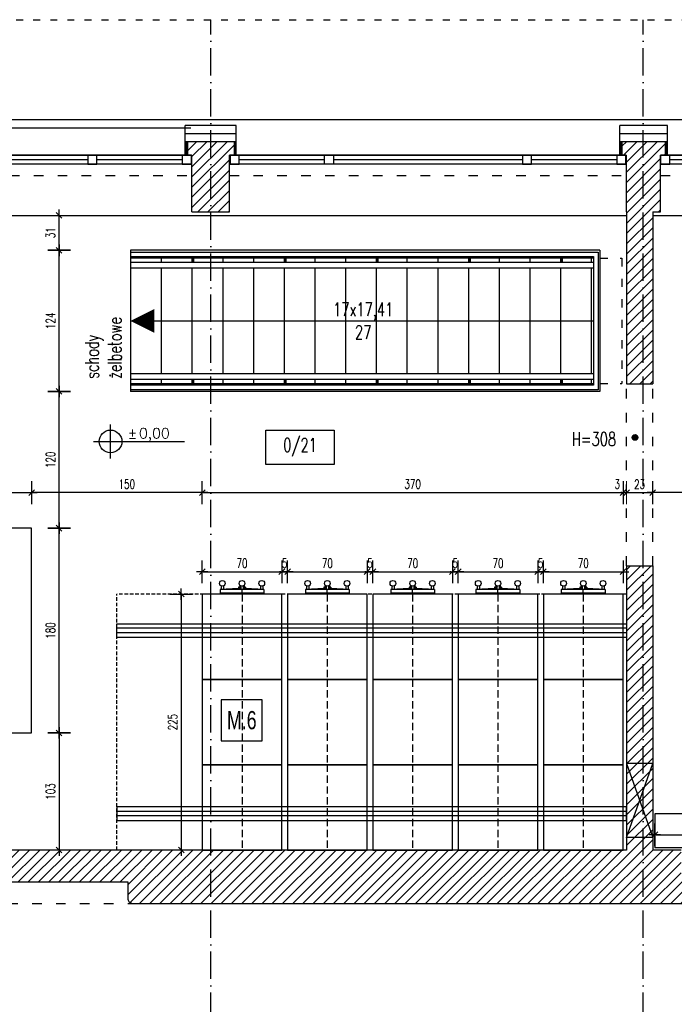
# Model space of a CAD drawing. Header units: millimetres. Extents: x 167273 to 188273, y -125105 to -88145.
# Tile 12 of 210: x 169404 to 169980, y -122516 to -121651. Entities that reach past the tile are written whole.
import ezdxf
from ezdxf.enums import TextEntityAlignment as Align

# ---------------------------------------------------------------- set-up
doc = ezdxf.new("R2010")
doc.units = ezdxf.units.MM
doc.header["$PDMODE"] = 35
doc.header["$PDSIZE"] = 5
for name, pattern in [('ACAD_ISO03W100', [30, 12, -18]), ('ACAD_ISO10W100', [18, 12, -3, 0, -3]), ('HIDDEN', [9.524999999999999, 6.349999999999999, -3.174999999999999])]:
    doc.linetypes.add(name, pattern=pattern)
for name, color, linetype in [('!_balustrada', 173, 'Continuous'), ('!_zakres_wyposażenie', 80, 'Continuous'), ('a-op_text', 9, 'Continuous'), ('a-osie', 1, 'ACAD_ISO10W100'), ('a-poziomy', 9, 'Continuous'), ('a-wymiary', 9, 'Continuous'), ('b-cienka', 9, 'Continuous'), ('b-izolacja', 8, 'BATTING'), ('b-okna', 6, 'Continuous'), ('b-przebicia', 7, 'Continuous'), ('b-przerywana1', 9, 'ACAD_ISO03W100'), ('b-widokowa', 7, 'Continuous'), ('b-ściany', 2, 'Continuous'), ('c-meb_przerywana', 5, 'HIDDEN'), ('c-meble', 5, 'Continuous'), ('c-wyposażenie', 5, 'Continuous'), ('h-hatch', 8, 'Continuous'), ('opis text', 9, 'Continuous')]:
    doc.layers.add(name, color=color, linetype=linetype)
doc.layers.add('EL_oprawy', color=72, linetype='Continuous', lineweight=5)
doc.layers.add('x-pom', color=6, linetype='HIDDEN', plot=False)
doc.styles.add('PPAB_100', font='romans.shx', dxfattribs={"width": 0.7, "height": 12})
doc.styles.add('PPAB_50', font='romans.shx', dxfattribs={"width": 0.7, "height": 8})
doc.linetypes.add('BATTING', pattern='A,0.0001,-0.1,[134,ltypeshp.shx,S=0.1,R=0,X=-0.1,Y=0],-0.2,[134,ltypeshp.shx,S=0.1,R=180,X=0.1,Y=0],-0.1', length=0.4001)
doc.dimstyles.new('newPPAB_50', dxfattribs={"dimscale": 0, "dimtxt": 8, "dimasz": 1, "dimexe": 10, "dimexo": 10, "dimgap": 3.5, "dimtad": 1, "dimdec": 0, "dimzin": 0, "dimdsep": 46, "dimtxsty": 'PPAB_50', "dimblk": 'tick_50', "dimcen": 0.09, "dimdle": 5, "dimse1": 1, "dimse2": 1, "dimclrd": 9, "dimclre": 9, "dimclrt": 161, "dimadec": 0, "dimazin": 0, "dimtfac": 1, "dimtdec": 0, "dimtix": 1, "dimtofl": 0, "dimtmove": 2, "dimatfit": 3, "dimldrblk": 'tick_50', "dimfxl": 0, "dimtolj": 1, "dimtzin": 0, "dimarcsym": 0})
pattern_1 = [(45, (-26550.20050164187, 31481.75465056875), (-4.490128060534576, 4.490128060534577), [])]

# ---------------------------------------------------------------- blocks, each defined once
blk = doc.blocks.new('okno_')
at = {"layer": 'b-okna'}
for p, q in [((-166, -4), (-91.0000000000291, -4)), ((-83.0000000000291, -4), (83, -4)), ((91, -4), (166, -4))]:
    blk.add_line(p, q, dxfattribs=at)
for points in [[(-174, -8), (174, -8), (174, 0), (-174, 0)], [(-174, 0), (-166, 0), (-166, -8), (-174, -8)], [(-83.0000000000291, 0), (-91.0000000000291, 0), (-91.0000000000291, -8), (-83.0000000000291, -8)], [(83, 0), (91, 0), (91, -8), (83, -8)], [(166, 0), (174, 0), (174, -8), (166, -8)]]:
    blk.add_lwpolyline(points, close=True, dxfattribs=at)
blk = doc.blocks.new('regal trerowanie g')
at = {"layer": 'c-meble', "ltscale": 0.5}
for p, q in [((23808.20490515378, -32951.90071329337), (23808.20490515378, -32954.99570257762)), ((23810.20490515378, -32951.90071329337), (23810.20490515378, -32954.7682568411)), ((23824.52541322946, -32951.10942544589), (23824.52541322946, -32953.10942544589)), ((23825.52541322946, -32951.90071329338), (23825.52541322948, -32955.10942544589)), ((23827.52541322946, -32951.90071329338), (23827.52541322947, -32955.10942544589)), ((23828.52541322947, -32951.10942544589), (23828.52541322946, -32953.10942544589)), ((23842.84592130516, -32951.90071329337), (23842.84592130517, -32954.95153070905)), ((23844.84592130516, -32951.90071329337), (23844.84592130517, -32955.05679386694)), ((23823.31871940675, -32954.10942544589), (23807.20490515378, -32955.10942544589)), ((23845.84592130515, -32955.10942544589), (23807.20490515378, -32955.10942544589)), ((23807.20490515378, -32955.10942544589), (23807.20490515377, -32958.10942544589)), ((23845.84592130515, -32958.10942544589), (23807.20490515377, -32958.10942544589)), ((23825.52541322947, -32954.10942544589), (23823.31871940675, -32954.10942544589)), ((23823.52541322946, -32953.10942544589), (23823.52541322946, -32954.10942544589)), ((23825.52541322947, -32953.10942544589), (23823.52541322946, -32953.10942544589)), ((23824.52541322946, -32958.1094254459), (23824.52541322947, -32959.10942544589)), ((23828.52541322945, -32959.10942544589), (23824.52541322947, -32959.10942544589)), ((23826.52541322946, -32958.10942544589), (23826.52541322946, -32955.10942544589)), ((23829.52541322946, -32953.10942544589), (23827.52541322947, -32953.10942544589)), ((23829.52541322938, -32954.10942544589), (23827.52541322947, -32954.10942544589)), ((23828.52541322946, -32958.10942544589), (23828.52541322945, -32959.10942544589)), ((23829.52541322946, -32953.10942544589), (23829.52541322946, -32954.10942544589)), ((23845.84592130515, -32955.10942544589), (23829.52541322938, -32954.10942544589)), ((23845.84592130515, -32955.10942544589), (23845.84592130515, -32958.10942544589))]:
    blk.add_line(p, q, dxfattribs=at)
for centre in [(23809.20490515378, -32949.60942544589), (23826.52541322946, -32949.60942544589), (23843.84592130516, -32949.60942544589)]:
    blk.add_circle(centre, 2.5, dxfattribs=at)
blk = doc.blocks.new('kotapozioma')
for p, q in [((49330.11816576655, 104.428437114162), (49330.11816576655, 134.4284371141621)), ((49315.11816576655, 119.4284371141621), (49395.11816576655, 119.428437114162))]:
    blk.add_line(p, q)
blk.add_circle((49330.11816576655, 119.4284371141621), 10)
at = {"layer": 'opis text', "style": 'PPAB_50'}
for tag, p in [('ZNAK', (49345.11816576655, 119.428437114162)), ('WARTOSC', (49355.11816576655, 119.428437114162))]:
    blk.add_attdef(tag, text='', height=9, dxfattribs=at).set_placement(p, align=Align.BOTTOM_LEFT)
blk = doc.blocks.new('tick_50')
at = {"color": 9, "ltscale": 20}
for p, q in [((0, 10), (0, -10)), ((-5, 0), (5, 0))]:
    blk.add_line(p, q, dxfattribs=at)
at = {"color": 0}
blk.add_line((2.5, 2.5), (-2.5, -2.5), dxfattribs=at)
blk = doc.blocks.new('*D1386')
at = {"layer": 'a-wymiary', "color": 9, "lineweight": -2}
blk.add_line((169438.9919937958, -122278.8936718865), (169438.9919937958, -122379.8936718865), dxfattribs=at)
at = {"layer": 'Defpoints', "color": 0}
for p in [(169344.8134909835, -122277.8936718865), (169344.3134909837, -122380.8936718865), (169438.9919937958, -122380.8936718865)]:
    blk.add_point(p, dxfattribs=at)
at = {"layer": 'a-wymiary', "color": 9, "lineweight": -2}
for p, rotation in [((169438.9919937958, -122277.8936718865), 90), ((169438.9919937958, -122380.8936718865), 270)]:
    blk.add_blockref('tick_50', p, dxfattribs=dict(at, rotation=rotation))
at = {"layer": 'a-wymiary', "color": 161, "insert": (169431.4919937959, -122329.3936718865), "char_height": 8, "attachment_point": 5, "rotation": 90, "style": 'PPAB_50'}
blk.add_mtext('\\A1;103', dxfattribs=at)
blk = doc.blocks.new('*D1389')
at = {"layer": 'a-wymiary', "color": 9, "lineweight": -2}
for p, q in [((169633.8134909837, -122136.1925072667), (169632.8134909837, -122136.1925072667)), ((169640.8134909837, -122136.1925072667), (169641.8134909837, -122136.1925072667))]:
    blk.add_line(p, q, dxfattribs=at)
at = {"layer": 'Defpoints', "color": 0}
for p in [(169639.8134909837, -122136.1925072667), (169634.8134909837, -122155.8936718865), (169639.8134909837, -122155.8936718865)]:
    blk.add_point(p, dxfattribs=at)
at = {"layer": 'a-wymiary', "color": 9, "lineweight": -2}
blk.add_blockref('tick_50', (169634.8134909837, -122136.1925072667), dxfattribs=at)
at = {"layer": 'a-wymiary', "color": 9, "lineweight": -2, "rotation": 180}
blk.add_blockref('tick_50', (169639.8134909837, -122136.1925072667), dxfattribs=at)
at = {"layer": 'a-wymiary', "color": 161, "insert": (169637.3134909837, -122128.6925072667), "char_height": 8, "attachment_point": 5, "style": 'PPAB_50'}
blk.add_mtext('\\A1;5', dxfattribs=at)
blk = doc.blocks.new('*D1391')
at = {"layer": 'a-wymiary', "color": 9, "lineweight": -2}
for p, q in [((169708.8134909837, -122136.1925072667), (169707.8134909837, -122136.1925072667)), ((169715.8134909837, -122136.1925072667), (169716.8134909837, -122136.1925072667))]:
    blk.add_line(p, q, dxfattribs=at)
at = {"layer": 'Defpoints', "color": 0}
for p in [(169714.8134909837, -122136.1925072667), (169709.8134909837, -122155.8936718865), (169714.8134909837, -122155.8936718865)]:
    blk.add_point(p, dxfattribs=at)
at = {"layer": 'a-wymiary', "color": 9, "lineweight": -2}
blk.add_blockref('tick_50', (169709.8134909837, -122136.1925072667), dxfattribs=at)
at = {"layer": 'a-wymiary', "color": 9, "lineweight": -2, "rotation": 180}
blk.add_blockref('tick_50', (169714.8134909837, -122136.1925072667), dxfattribs=at)
at = {"layer": 'a-wymiary', "color": 161, "insert": (169712.3134909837, -122128.6925072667), "char_height": 8, "attachment_point": 5, "style": 'PPAB_50'}
blk.add_mtext('\\A1;5', dxfattribs=at)
blk = doc.blocks.new('*D1393')
at = {"layer": 'a-wymiary', "color": 9, "lineweight": -2}
for p, q in [((169783.8134909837, -122136.1925072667), (169782.8134909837, -122136.1925072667)), ((169790.8134909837, -122136.1925072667), (169791.8134909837, -122136.1925072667))]:
    blk.add_line(p, q, dxfattribs=at)
at = {"layer": 'Defpoints', "color": 0}
for p in [(169789.8134909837, -122136.1925072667), (169784.8134909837, -122155.8936718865), (169789.8134909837, -122155.8936718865)]:
    blk.add_point(p, dxfattribs=at)
at = {"layer": 'a-wymiary', "color": 9, "lineweight": -2}
blk.add_blockref('tick_50', (169784.8134909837, -122136.1925072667), dxfattribs=at)
at = {"layer": 'a-wymiary', "color": 9, "lineweight": -2, "rotation": 180}
blk.add_blockref('tick_50', (169789.8134909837, -122136.1925072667), dxfattribs=at)
at = {"layer": 'a-wymiary', "color": 161, "insert": (169787.3134909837, -122128.6925072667), "char_height": 8, "attachment_point": 5, "style": 'PPAB_50'}
blk.add_mtext('\\A1;5', dxfattribs=at)
blk = doc.blocks.new('*D1395')
at = {"layer": 'a-wymiary', "color": 9, "lineweight": -2}
for p, q in [((169858.8134909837, -122136.1925072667), (169857.8134909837, -122136.1925072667)), ((169865.8134909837, -122136.1925072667), (169866.8134909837, -122136.1925072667))]:
    blk.add_line(p, q, dxfattribs=at)
at = {"layer": 'Defpoints', "color": 0}
for p in [(169864.8134909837, -122136.1925072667), (169859.8134909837, -122155.8936718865), (169864.8134909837, -122155.8936718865)]:
    blk.add_point(p, dxfattribs=at)
at = {"layer": 'a-wymiary', "color": 9, "lineweight": -2}
blk.add_blockref('tick_50', (169859.8134909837, -122136.1925072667), dxfattribs=at)
at = {"layer": 'a-wymiary', "color": 9, "lineweight": -2, "rotation": 180}
blk.add_blockref('tick_50', (169864.8134909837, -122136.1925072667), dxfattribs=at)
at = {"layer": 'a-wymiary', "color": 161, "insert": (169862.3134909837, -122128.6925072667), "char_height": 8, "attachment_point": 5, "style": 'PPAB_50'}
blk.add_mtext('\\A1;5', dxfattribs=at)
blk = doc.blocks.new('*D1397')
at = {"layer": 'a-wymiary', "color": 9, "lineweight": -2}
blk.add_line((169546.4143605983, -122156.8936718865), (169546.4143605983, -122379.8936718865), dxfattribs=at)
at = {"layer": 'Defpoints', "color": 0}
for p in [(169564.8134909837, -122155.8936718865), (169546.4143605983, -122380.8936718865), (169564.8134909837, -122380.8936718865)]:
    blk.add_point(p, dxfattribs=at)
at = {"layer": 'a-wymiary', "color": 9, "lineweight": -2}
for p, rotation in [((169546.4143605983, -122155.8936718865), 90), ((169546.4143605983, -122380.8936718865), 270)]:
    blk.add_blockref('tick_50', p, dxfattribs=dict(at, rotation=rotation))
at = {"layer": 'a-wymiary', "color": 161, "insert": (169538.9143605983, -122268.3936718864), "char_height": 8, "attachment_point": 5, "rotation": 90, "style": 'PPAB_50'}
blk.add_mtext('\\A1;225', dxfattribs=at)
blk = doc.blocks.new('*D1405')
at = {"layer": 'a-wymiary', "color": 9, "lineweight": -2}
blk.add_line((170069.8134909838, -122066.6703794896), (169961.8134909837, -122066.6703794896), dxfattribs=at)
at = {"layer": 'Defpoints', "color": 0}
for p in [(169960.8134909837, -122066.6703794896), (169960.8134909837, -122130.8936718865), (170070.8134909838, -122130.8936718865)]:
    blk.add_point(p, dxfattribs=at)
at = {"layer": 'a-wymiary', "color": 9, "lineweight": -2, "rotation": 180}
blk.add_blockref('tick_50', (169960.8134909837, -122066.6703794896), dxfattribs=at)
at = {"layer": 'a-wymiary', "color": 9, "lineweight": -2}
blk.add_blockref('tick_50', (170070.8134909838, -122066.6703794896), dxfattribs=at)
at = {"layer": 'a-wymiary', "color": 161, "insert": (170015.8134909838, -122059.1703794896), "char_height": 8, "attachment_point": 5, "style": 'PPAB_50'}
blk.add_mtext('\\A1;110', dxfattribs=at)
blk = doc.blocks.new('*D1413')
at = {"layer": 'Defpoints', "color": 0}
for p in [(169414.8134909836, -122066.6703794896), (169414.8134909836, -122155.8936718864), (169564.8134909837, -122155.8936718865)]:
    blk.add_point(p, dxfattribs=at)
at = {"layer": 'EL_oprawy', "color": 9, "lineweight": -2}
blk.add_line((169563.8134909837, -122066.6703794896), (169415.8134909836, -122066.6703794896), dxfattribs=at)
at = {"layer": 'EL_oprawy', "color": 9, "lineweight": -2, "rotation": 180}
blk.add_blockref('tick_50', (169414.8134909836, -122066.6703794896), dxfattribs=at)
at = {"layer": 'EL_oprawy', "color": 9, "lineweight": -2}
blk.add_blockref('tick_50', (169564.8134909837, -122066.6703794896), dxfattribs=at)
at = {"layer": 'EL_oprawy', "color": 161, "insert": (169498.5846267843, -122059.1703794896), "char_height": 8, "attachment_point": 5, "style": 'PPAB_50'}
blk.add_mtext('\\A1;150', dxfattribs=at)
blk = doc.blocks.new('*D1415')
at = {"layer": 'Defpoints', "color": 0}
for p in [(169937.8134909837, -122066.6703794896), (169934.8134909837, -122155.8936718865), (169937.8134909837, -122155.8936718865)]:
    blk.add_point(p, dxfattribs=at)
at = {"layer": 'EL_oprawy', "color": 9, "lineweight": -2}
for p, q in [((169933.8134909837, -122066.6703794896), (169932.8134909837, -122066.6703794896)), ((169938.8134909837, -122066.6703794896), (169939.8134909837, -122066.6703794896))]:
    blk.add_line(p, q, dxfattribs=at)
blk.add_blockref('tick_50', (169934.8134909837, -122066.6703794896), dxfattribs=at)
at = {"layer": 'EL_oprawy', "color": 9, "lineweight": -2, "rotation": 180}
blk.add_blockref('tick_50', (169937.8134909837, -122066.6703794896), dxfattribs=at)
at = {"layer": 'EL_oprawy', "color": 161, "insert": (169929.7317563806, -122059.1703794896), "char_height": 8, "attachment_point": 5, "style": 'PPAB_50'}
blk.add_mtext('\\A1;3', dxfattribs=at)

msp = doc.modelspace()

# ---------------------------------------------------------------- hatches: boundary and pattern name
at = {"layer": 'a-poziomy', "ltscale": 0.5}
msp.add_hatch(color=256, dxfattribs=at).paths.add_polyline_path([(169942.7682856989, -122018.1171273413, 1), (169947.7682856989, -122018.1171273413, 1)])
at = {"layer": 'h-hatch'}
h = msp.add_hatch(dxfattribs=at)
h.set_pattern_fill('ANSI31', color=256, scale=2, style=0)
h.set_pattern_definition(pattern_1)
h.paths.add_polyline_path([(169588.8134909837, -121769.8936718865), (169592.8134909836, -121769.8936718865), (169592.8134909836, -121757.8936718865), (169551.8134909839, -121757.8936718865), (169551.8134909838, -121769.8936718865), (169555.3134909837, -121769.8936718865), (169555.8134909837, -121769.8936718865), (169555.8134909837, -121819.8936718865), (169588.8134909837, -121819.8936718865)])
h = msp.add_hatch(dxfattribs=at)
h.set_pattern_fill('ANSI31', color=256, scale=2, style=0)
h.set_pattern_definition([(45, (-27340.63658890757, 31489.75465056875), (-4.490128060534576, 4.490128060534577), [])])
h.paths.add_polyline_path([(169967.8134909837, -121769.8936718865), (169971.8134909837, -121769.8936718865), (169971.8134909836, -121757.8936718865), (169952.3134909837, -121757.8936718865), (169952.3134909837, -121970.8936718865), (169960.8134909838, -121970.8936718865), (169960.8134909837, -121819.8936718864), (169967.8134909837, -121819.8936718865)])
h.paths.add_polyline_path([(169952.3134909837, -121757.8936718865), (169933.8134909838, -121757.8936718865), (169933.8134909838, -121769.8936718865), (169937.3134909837, -121769.8936718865), (169937.8134909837, -121769.8936718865), (169937.8134909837, -121819.8936718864), (169937.8134909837, -121970.8936718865), (169952.3134909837, -121970.8936718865)])
h = msp.add_hatch(dxfattribs=at)
h.set_pattern_fill('ANSI31', color=256, scale=2, style=0)
h.set_pattern_definition(pattern_1)
h.paths.add_polyline_path([(169985.8134909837, -122388.8936718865), (169985.8134909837, -122380.8936718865), (169960.8134909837, -122380.8936718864), (169960.8134909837, -122130.8936718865), (169937.8134909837, -122130.8936718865), (169937.8134909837, -122380.8936718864), (169394.3134909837, -122380.8936718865), (169394.3134909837, -122408.8936718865), (169499.3134909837, -122408.8936718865), (169499.3134909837, -122422.8936718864, 0.4500136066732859), (169505.3134909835, -122427.8936718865), (170367.3134909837, -122427.8936718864, 0.450013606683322), (170373.3134909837, -122422.8936718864), (170373.3134909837, -122409.8936718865), (170478.3134909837, -122409.8936718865), (170478.3134909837, -122380.8936718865), (170290.8134909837, -122380.8936718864), (170290.8134909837, -122388.8936718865), (170290.8134909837, -122402.8936718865), (170276.8134909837, -122402.8936718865), (170276.8134909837, -122388.8936718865), (170276.8134909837, -122380.8936718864), (169999.8134909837, -122380.8936718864), (169999.8134909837, -122388.8936718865), (169999.8134909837, -122402.8936718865), (169985.8134909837, -122402.8936718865)])

# ---------------------------------------------------------------- linework, layer by layer
at = {"layer": '!_balustrada'}
for p, q in [((169556.313490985, -121859.1405229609), (169556.313490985, -121864.1405229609)), ((169557.313490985, -121859.1405229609), (169557.313490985, -121864.1405229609)), ((169637.313490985, -121859.1405229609), (169637.313490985, -121864.1405229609)), ((169638.313490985, -121859.1405229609), (169638.313490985, -121864.1405229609)), ((169718.313490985, -121859.1405229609), (169718.313490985, -121864.1405229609)), ((169719.313490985, -121859.1405229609), (169719.313490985, -121864.1405229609)), ((169799.313490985, -121859.1405229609), (169799.313490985, -121864.1405229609)), ((169800.313490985, -121859.1405229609), (169800.313490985, -121864.1405229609)), ((169880.313490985, -121859.1405229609), (169880.313490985, -121864.1405229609)), ((169881.313490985, -121859.1405229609), (169881.313490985, -121864.1405229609)), ((169556.3134909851, -121967.1405229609), (169556.3134909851, -121972.1405229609)), ((169557.3134909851, -121967.1405229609), (169557.3134909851, -121972.1405229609)), ((169637.3134909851, -121967.1405229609), (169637.3134909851, -121972.1405229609)), ((169638.3134909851, -121967.1405229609), (169638.3134909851, -121972.1405229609)), ((169718.3134909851, -121967.1405229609), (169718.3134909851, -121972.1405229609)), ((169719.3134909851, -121967.1405229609), (169719.3134909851, -121972.1405229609)), ((169799.3134909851, -121967.1405229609), (169799.3134909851, -121972.1405229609)), ((169800.3134909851, -121967.1405229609), (169800.3134909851, -121972.1405229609)), ((169880.3134909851, -121967.1405229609), (169880.3134909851, -121972.1405229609)), ((169881.3134909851, -121967.1405229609), (169881.3134909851, -121972.1405229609))]:
    msp.add_line(p, q, dxfattribs=at)
for points in [[(169501.813490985, -121855.1405229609), (169912.8134909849, -121855.1405229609), (169912.8134909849, -121976.1405229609), (169501.8134909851, -121976.1405229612)], [(169501.813490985, -121859.1405229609), (169908.8134909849, -121859.1405229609), (169908.8134909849, -121972.1405229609), (169501.8134909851, -121972.1405229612)], [(169501.813490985, -121864.1405229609), (169908.8134909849, -121864.1405229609)], [(169501.813490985, -121869.1405229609), (169908.8134909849, -121869.1405229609)], [(169908.8134909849, -121962.1405229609), (169501.8134909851, -121962.1405229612)], [(169908.8134909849, -121967.1405229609), (169501.8134909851, -121967.1405229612)]]:
    msp.add_lwpolyline(points, dxfattribs=at)
at = {"layer": '!_zakres_wyposażenie', "ltscale": 0.5}
msp.add_lwpolyline([(169581.6131778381, -122284.7851956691), (169617.6131778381, -122284.7851956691), (169617.6131778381, -122248.7851956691), (169581.6131778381, -122248.7851956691)], close=True, dxfattribs=at)
at = {"layer": 'a-op_text', "ltscale": 0.5}
msp.add_lwpolyline([(169620.8134909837, -122041.8753793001), (169620.8134909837, -122011.8753793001), (169680.8134909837, -122011.8753793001), (169680.8134909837, -122041.8753793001)], close=True, dxfattribs=at)
at = {"layer": 'a-osie', "ltscale": 2}
for p, q in [((169572.3134909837, -122782.8936718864), (169572.3134909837, -121650.8936718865)), ((169952.3134909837, -122782.8936718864), (169952.3134909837, -121650.8936718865))]:
    msp.add_line(p, q, dxfattribs=at)
at = {"layer": 'a-poziomy', "ltscale": 0.5}
msp.add_circle((169945.2682856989, -122018.1171273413), 2.5, dxfattribs=at)
at = {"layer": 'b-cienka', "ltscale": 0.5}
for p, q in [((169528.8134909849, -121860.6405229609), (169528.8134909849, -121864.1405229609)), ((169555.8134909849, -121860.6405229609), (169555.8134909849, -121864.1405229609)), ((169582.8134909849, -121860.6405229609), (169582.8134909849, -121864.1405229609)), ((169609.8134909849, -121860.6405229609), (169609.8134909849, -121864.1405229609)), ((169636.8134909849, -121860.6405229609), (169636.8134909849, -121864.1405229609)), ((169663.8134909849, -121860.6405229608), (169663.8134909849, -121864.1405229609)), ((169690.8134909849, -121860.6405229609), (169690.8134909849, -121864.1405229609)), ((169717.8134909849, -121860.6405229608), (169717.8134909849, -121864.1405229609)), ((169744.8134909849, -121860.6405229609), (169744.8134909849, -121864.1405229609)), ((169771.8134909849, -121860.6405229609), (169771.8134909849, -121864.1405229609)), ((169798.8134909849, -121860.6405229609), (169798.8134909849, -121864.1405229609)), ((169825.8134909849, -121860.6405229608), (169825.8134909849, -121864.1405229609)), ((169852.813490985, -121860.6405229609), (169852.813490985, -121864.1405229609)), ((169879.813490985, -121860.6405229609), (169879.813490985, -121864.1405229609)), ((169906.813490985, -121860.6405229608), (169906.813490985, -121864.1405229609)), ((169528.8134909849, -121869.1405229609), (169528.813490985, -121962.1405229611)), ((169555.8134909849, -121869.1405229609), (169555.813490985, -121962.1405229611)), ((169582.8134909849, -121869.1405229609), (169582.813490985, -121962.1405229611)), ((169609.8134909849, -121869.1405229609), (169609.813490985, -121962.1405229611)), ((169636.8134909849, -121869.1405229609), (169636.813490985, -121962.1405229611)), ((169663.8134909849, -121869.1405229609), (169663.813490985, -121962.1405229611)), ((169690.8134909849, -121869.1405229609), (169690.813490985, -121962.1405229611)), ((169717.8134909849, -121869.1405229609), (169717.813490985, -121962.140522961)), ((169744.8134909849, -121869.1405229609), (169744.813490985, -121962.140522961)), ((169771.8134909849, -121869.1405229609), (169771.813490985, -121962.140522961)), ((169798.8134909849, -121869.1405229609), (169798.813490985, -121962.140522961)), ((169825.8134909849, -121869.1405229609), (169825.813490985, -121962.140522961)), ((169852.813490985, -121869.1405229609), (169852.8134909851, -121962.1405229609)), ((169879.813490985, -121869.1405229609), (169879.8134909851, -121962.1405229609)), ((169906.813490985, -121869.1405229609), (169906.8134909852, -121962.1405229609)), ((169528.813490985, -121967.1405229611), (169528.813490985, -121970.6405229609)), ((169555.813490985, -121967.1405229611), (169555.813490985, -121970.6405229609)), ((169582.813490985, -121967.1405229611), (169582.813490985, -121970.6405229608)), ((169609.813490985, -121967.1405229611), (169609.813490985, -121970.6405229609)), ((169636.813490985, -121967.1405229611), (169636.813490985, -121970.6405229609)), ((169663.813490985, -121967.1405229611), (169663.813490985, -121970.6405229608)), ((169690.813490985, -121967.1405229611), (169690.813490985, -121970.6405229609)), ((169717.813490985, -121967.140522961), (169717.813490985, -121970.6405229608)), ((169744.813490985, -121967.140522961), (169744.813490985, -121970.6405229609)), ((169771.813490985, -121967.140522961), (169771.813490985, -121970.6405229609)), ((169798.813490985, -121967.140522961), (169798.813490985, -121970.6405229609)), ((169825.813490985, -121967.140522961), (169825.813490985, -121970.6405229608)), ((169852.8134909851, -121967.1405229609), (169852.8134909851, -121970.6405229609)), ((169879.8134909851, -121967.1405229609), (169879.8134909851, -121970.6405229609)), ((169906.8134909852, -121967.1405229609), (169906.8134909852, -121970.6405229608)), ((169501.8134909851, -121970.6405229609), (169908.8134909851, -121970.6405229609))]:
    msp.add_line(p, q, dxfattribs=at)
at = {"layer": 'b-cienka'}
for p, q in [((169555.8134909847, -121860.6405229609), (169555.8134909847, -121864.1405229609)), ((169555.8134909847, -121869.1405229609), (169555.8134909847, -121933.272465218)), ((169501.8134909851, -121915.6405229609), (169908.8134909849, -121915.6405229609))]:
    msp.add_line(p, q, dxfattribs=at)
msp.add_lwpolyline([(169501.813490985, -121915.6405229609, 0, 21, 0), (169522.813490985, -121915.6405229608, 21, 21, 0)], format="xyseb", dxfattribs=at)
at = {"layer": 'b-cienka', "ltscale": 0.5}
for points in [[(169489.813490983, -122181.8936718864), (169937.8134909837, -122181.8936718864), (169937.8134909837, -122193.8936718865), (169489.813490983, -122193.8936718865)], [(169489.813490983, -122354.8936718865), (169937.8134909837, -122354.8936718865), (169937.8134909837, -122342.8936718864), (169489.813490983, -122342.8936718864)]]:
    msp.add_lwpolyline(points, close=True, dxfattribs=at)
at = {"layer": 'b-izolacja', "ltscale": 16}
for p, q in [((169549.8134909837, -121750.8936718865), (169594.8134909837, -121750.8936718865)), ((169931.8134909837, -121750.8936718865), (169973.8134909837, -121750.8936718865))]:
    msp.add_line(p, q, dxfattribs=at)
at = {"layer": 'b-izolacja', "ltscale": 2}
for p, q in [((169550.8134909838, -121757.8878034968), (169550.8134909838, -121769.8878034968)), ((169593.8134909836, -121757.8936718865), (169593.8134909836, -121769.8936718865)), ((169932.8134909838, -121757.8936718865), (169932.8134909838, -121769.8936718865)), ((169972.8134909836, -121757.8936718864), (169972.8134909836, -121769.8936718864))]:
    msp.add_line(p, q, dxfattribs=at)
at = {"layer": 'b-okna'}
for p, q in [((169549.8134909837, -121769.8936718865), (169212.8134909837, -121769.8936718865)), ((169931.8134909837, -121769.8936718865), (169594.8134909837, -121769.8936718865)), ((170309.8134909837, -121769.8936718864), (169973.8134909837, -121769.8936718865)), ((169555.8134909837, -121777.8936718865), (169206.8134909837, -121777.8936718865)), ((169937.8134909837, -121777.8936718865), (169588.8134909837, -121777.8936718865)), ((170315.8134909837, -121777.8936718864), (169967.8134909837, -121777.8936718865))]:
    msp.add_line(p, q, dxfattribs=at)
at = {"layer": 'b-przebicia', "ltscale": 0.5}
for p, q in [((169960.8134909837, -122304.8936718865), (169937.8134909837, -122304.8936718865)), ((169937.8134909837, -122304.8936718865), (169960.8134909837, -122369.8936718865)), ((169937.8134909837, -122369.8936718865), (169960.8134909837, -122304.8936718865)), ((169960.8134909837, -122369.8936718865), (169937.8134909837, -122369.8936718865))]:
    msp.add_line(p, q, dxfattribs=at)
at = {"layer": 'b-przerywana1', "ltscale": 0.5}
msp.add_line((169086.3710038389, -121650.8936718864), (170786.3710038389, -121650.8936718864), dxfattribs=at)
at = {"layer": 'b-przerywana1', "ltscale": 0.7}
for p, q in [((169206.8134909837, -121787.8936718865), (169555.8134909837, -121787.8936718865)), ((169588.8134909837, -121787.8936718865), (169937.8134909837, -121787.8936718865)), ((169967.8134909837, -121787.8936718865), (170315.8134909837, -121786.8936718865)), ((169937.8134909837, -122130.8936718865), (169937.8134909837, -121970.8936718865)), ((169960.8134909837, -122130.8936718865), (169960.8134909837, -121970.8936718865)), ((169268.3134909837, -122427.8936718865), (169505.3134909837, -122427.8936718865))]:
    msp.add_line(p, q, dxfattribs=at)
at = {"layer": 'b-przerywana1', "ltscale": 0.6}
for p, q in [((169914.3134909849, -121860.6405229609), (169933.8134909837, -121860.6405229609)), ((169933.8134909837, -121860.6405229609), (169933.8134909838, -121970.6405229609)), ((169914.313490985, -121970.6405229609), (169933.8134909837, -121970.6405229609))]:
    msp.add_line(p, q, dxfattribs=at)
at = {"layer": 'b-widokowa'}
for p, q in [((170786.3710038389, -121738.8936718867), (169212.8134909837, -121738.8936718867)), ((169213.8134909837, -121745.8936718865), (169554.8134909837, -121745.8936718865)), ((169549.8134909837, -121757.8936718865), (169594.8134909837, -121757.8936718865)), ((169551.8134909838, -121757.8878034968), (169551.8134909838, -121769.8878034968)), ((169592.8134909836, -121757.8936718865), (169592.8134909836, -121769.8936718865)), ((169931.8134909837, -121757.8936718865), (169973.8134909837, -121757.8936718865)), ((169933.8134909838, -121757.8936718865), (169933.8134909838, -121769.8936718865)), ((169971.8134909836, -121757.8936718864), (169971.8134909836, -121769.8936718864)), ((169206.8134909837, -121822.8936718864), (169937.8134909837, -121822.8936718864)), ((169960.8134909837, -121822.8936718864), (170700.8134909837, -121822.8936718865))]:
    msp.add_line(p, q, dxfattribs=at)
at = {"layer": 'b-widokowa', "ltscale": 0.5}
for p, q in [((169501.813490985, -121853.6405229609), (169501.8134909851, -121977.6405229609)), ((169914.3134909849, -121853.6405229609), (169501.813490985, -121853.6405229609)), ((169914.313490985, -121853.6405229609), (169914.313490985, -121977.6405229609)), ((169908.8134909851, -121860.6405229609), (169501.813490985, -121860.6405229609)), ((169877.8134909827, -121977.6405229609), (169501.8134909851, -121977.6405229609)), ((169914.313490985, -121977.6405229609), (169501.8134909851, -121977.6405229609))]:
    msp.add_line(p, q, dxfattribs=at)
at = {"layer": 'b-ściany'}
for p, q in [((169594.8134909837, -121743.8936718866), (169549.8134909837, -121743.8936718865)), ((169549.8134909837, -121769.8936718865), (169549.8134909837, -121743.8936718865)), ((169594.8134909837, -121769.8936718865), (169594.8134909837, -121743.8936718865)), ((169973.8134909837, -121743.8936718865), (169931.8134909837, -121743.8936718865)), ((169931.8134909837, -121769.8936718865), (169931.8134909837, -121743.8936718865)), ((169973.8134909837, -121769.8936718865), (169973.8134909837, -121743.8936718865)), ((169549.8134909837, -121769.8936718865), (169555.8134909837, -121769.8936718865)), ((169555.8134909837, -121819.8936718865), (169555.8134909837, -121769.8936718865)), ((169588.8134909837, -121819.8936718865), (169588.8134909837, -121769.8936718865)), ((169594.8134909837, -121769.8936718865), (169588.8134909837, -121769.8936718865)), ((169931.8134909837, -121769.8936718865), (169937.8134909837, -121769.8936718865)), ((169937.8134909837, -121819.8936718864), (169937.8134909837, -121769.8936718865)), ((169967.8134909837, -121819.8936718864), (169967.8134909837, -121769.8936718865)), ((169973.8134909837, -121769.8936718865), (169967.8134909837, -121769.8936718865)), ((169555.8134909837, -121819.8936718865), (169588.8134909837, -121819.8936718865)), ((169937.8134909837, -121819.8936718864), (169937.8134909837, -121970.8936718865)), ((169960.8134909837, -121819.8936718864), (169960.8134909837, -121970.8936718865)), ((169960.8134909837, -121819.8936718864), (169967.8134909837, -121819.8936718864)), ((169937.8134909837, -121970.8936718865), (169960.8134909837, -121970.8936718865)), ((169937.8134909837, -122130.8936718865), (169960.8134909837, -122130.8936718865)), ((169937.8134909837, -122130.8936718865), (169937.8134909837, -122380.8936718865)), ((169960.8134909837, -122130.8936718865), (169960.8134909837, -122380.8936718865)), ((169937.8134909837, -122380.8936718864), (169394.3134909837, -122380.8936718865)), ((169985.8134909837, -122380.8936718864), (169960.8134909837, -122380.8936718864)), ((169394.3134909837, -122408.8936718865), (169499.3134909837, -122408.8936718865)), ((169499.3134909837, -122408.8936718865), (169499.3134909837, -122422.8936718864)), ((169505.3134909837, -122427.8936718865), (170367.3134909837, -122427.8936718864))]:
    msp.add_line(p, q, dxfattribs=at)
msp.add_arc((169504.5286677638, -122422.7354597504), 5.21757605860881, 181.7376416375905, 278.6512161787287, dxfattribs=at)
at = {"layer": 'c-meb_przerywana', "ltscale": 0.5}
for p in [(169489.813490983, -122380.8936718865), (169937.8134909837, -122155.8936718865)]:
    msp.add_line(p, (169489.813490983, -122155.8936718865), dxfattribs=at)
at = {"layer": 'c-meb_przerywana'}
for p, q in [((169599.8134909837, -122155.8936718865), (169599.8134909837, -122230.8936718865)), ((169674.8134909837, -122155.8936718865), (169674.8134909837, -122230.8936718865)), ((169749.8134909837, -122155.8936718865), (169749.8134909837, -122230.8936718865)), ((169824.8134909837, -122155.8936718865), (169824.8134909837, -122230.8936718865)), ((169899.8134909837, -122155.8936718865), (169899.8134909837, -122230.8936718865)), ((169599.8134909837, -122230.8936718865), (169599.8134909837, -122305.8936718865)), ((169674.8134909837, -122230.8936718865), (169674.8134909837, -122305.8936718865)), ((169749.8134909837, -122230.8936718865), (169749.8134909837, -122305.8936718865)), ((169824.8134909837, -122230.8936718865), (169824.8134909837, -122305.8936718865)), ((169899.8134909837, -122230.8936718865), (169899.8134909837, -122305.8936718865)), ((169599.8134909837, -122305.8936718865), (169599.8134909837, -122380.8936718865)), ((169674.8134909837, -122305.8936718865), (169674.8134909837, -122380.8936718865)), ((169749.8134909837, -122305.8936718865), (169749.8134909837, -122380.8936718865)), ((169824.8134909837, -122305.8936718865), (169824.8134909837, -122380.8936718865)), ((169899.8134909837, -122305.8936718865), (169899.8134909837, -122380.8936718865))]:
    msp.add_line(p, q, dxfattribs=at)
at = {"layer": 'c-meble'}
msp.add_lwpolyline([(169414.8134909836, -122097.8936718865), (169344.8134909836, -122097.8936718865), (169344.8134909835, -122277.8936718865), (169414.8134909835, -122277.8936718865)], close=True, dxfattribs=at)
at = {"layer": 'c-wyposażenie', "ltscale": 0.5}
for p, q in [((169937.8134909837, -122185.8936718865), (169489.813490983, -122185.8936718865)), ((169937.8134909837, -122189.8936718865), (169489.813490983, -122189.8936718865)), ((169937.8134909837, -122346.8936718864), (169489.813490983, -122346.8936718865)), ((169937.8134909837, -122350.8936718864), (169489.813490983, -122350.8936718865))]:
    msp.add_line(p, q, dxfattribs=at)
at = {"layer": 'c-wyposażenie'}
for p, q in [((170466.8134909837, -122348.8936718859), (169962.8134909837, -122348.8936718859)), ((169962.8134909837, -122348.8936718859), (169962.8134909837, -122378.8936718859)), ((170466.8134909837, -122378.8936718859), (169962.8134909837, -122378.8936718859))]:
    msp.add_line(p, q, dxfattribs=at)
for points in [[(169564.8134909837, -122230.8936718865), (169634.8134909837, -122230.8936718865), (169634.8134909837, -122155.8936718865), (169564.8134909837, -122155.8936718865)], [(169639.8134909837, -122230.8936718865), (169709.8134909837, -122230.8936718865), (169709.8134909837, -122155.8936718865), (169639.8134909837, -122155.8936718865)], [(169714.8134909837, -122230.8936718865), (169784.8134909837, -122230.8936718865), (169784.8134909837, -122155.8936718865), (169714.8134909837, -122155.8936718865)], [(169789.8134909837, -122230.8936718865), (169859.8134909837, -122230.8936718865), (169859.8134909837, -122155.8936718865), (169789.8134909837, -122155.8936718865)], [(169864.8134909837, -122230.8936718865), (169934.8134909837, -122230.8936718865), (169934.8134909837, -122155.8936718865), (169864.8134909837, -122155.8936718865)], [(169564.8134909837, -122305.8936718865), (169634.8134909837, -122305.8936718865), (169634.8134909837, -122230.8936718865), (169564.8134909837, -122230.8936718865)], [(169639.8134909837, -122305.8936718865), (169709.8134909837, -122305.8936718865), (169709.8134909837, -122230.8936718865), (169639.8134909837, -122230.8936718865)], [(169714.8134909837, -122305.8936718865), (169784.8134909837, -122305.8936718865), (169784.8134909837, -122230.8936718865), (169714.8134909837, -122230.8936718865)], [(169789.8134909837, -122305.8936718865), (169859.8134909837, -122305.8936718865), (169859.8134909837, -122230.8936718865), (169789.8134909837, -122230.8936718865)], [(169864.8134909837, -122305.8936718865), (169934.8134909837, -122305.8936718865), (169934.8134909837, -122230.8936718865), (169864.8134909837, -122230.8936718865)], [(169564.8134909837, -122380.8936718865), (169634.8134909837, -122380.8936718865), (169634.8134909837, -122305.8936718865), (169564.8134909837, -122305.8936718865)], [(169639.8134909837, -122380.8936718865), (169709.8134909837, -122380.8936718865), (169709.8134909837, -122305.8936718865), (169639.8134909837, -122305.8936718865)], [(169714.8134909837, -122380.8936718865), (169784.8134909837, -122380.8936718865), (169784.8134909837, -122305.8936718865), (169714.8134909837, -122305.8936718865)], [(169789.8134909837, -122380.8936718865), (169859.8134909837, -122380.8936718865), (169859.8134909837, -122305.8936718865), (169789.8134909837, -122305.8936718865)], [(169864.8134909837, -122380.8936718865), (169934.8134909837, -122380.8936718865), (169934.8134909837, -122305.8936718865), (169864.8134909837, -122305.8936718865)]]:
    msp.add_lwpolyline(points, close=True, dxfattribs=at)

# ---------------------------------------------------------------- block references
at = {"layer": 'b-okna', "xscale": -1, "rotation": 180}
for p in [(169381.3134909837, -121777.8936718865), (169763.3134909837, -121777.8936718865), (170141.8134909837, -121777.8936718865)]:
    msp.add_blockref('okno_', p, dxfattribs=at)
at = {"layer": 'opis text'}
msp.add_blockref('kotapozioma', (120154.130538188, -122141.1068747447), dxfattribs=at).add_auto_attribs({'WARTOSC': '0,00', 'ZNAK': '%%p'})
at = {"layer": 'x-pom'}
for p in [(145773.2880777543, -89196.78424644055), (145848.2880777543, -89196.78424644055), (145923.2880777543, -89196.78424644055), (145998.2880777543, -89196.78424644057), (146073.2880777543, -89196.78424644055)]:
    msp.add_blockref('regal trerowanie g', p, dxfattribs=at)

# ---------------------------------------------------------------- texts
at = {"layer": '!_zakres_wyposażenie', "ltscale": 0.5, "insert": (169599.6131778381, -122266.7851956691), "char_height": 16, "width": 40, "attachment_point": 5, "style": 'PPAB_50'}
msp.add_mtext('{\\fArial|b0|i0|c238|p34;M.6}', dxfattribs=at)
at = {"layer": 'a-op_text', "ltscale": 0.5, "char_height": 12, "attachment_point": 5, "style": 'PPAB_100'}
for s, insert, width in [('{\\Fromans.shx|c238;17}x{\\Fromans.shx|c238;17,41}\\P2{\\Fromans.shx|c238;7}', (169706.313490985, -121915.6405229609), 208.606598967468), ('0/{\\Fromans.shx|c238;21}', (169650.8134909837, -122026.8753793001), 60.00000000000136)]:
    msp.add_mtext(s, dxfattribs=dict(at, insert=insert, width=width))
at = {"layer": 'a-poziomy', "ltscale": 0.5, "insert": (169477.9124097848, -121966.6410458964), "char_height": 12, "width": 65.63946768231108, "attachment_point": 4, "rotation": 90, "style": 'PPAB_100'}
msp.add_mtext('{\\Fromans.shx|c238;schody żelbetowe}', dxfattribs=at)
at = {"layer": 'a-poziomy', "ltscale": 0.5, "insert": (169889.7945378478, -122019.5100935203), "char_height": 12, "width": 65.63946768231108, "attachment_point": 4, "style": 'PPAB_100'}
msp.add_mtext('{\\Fromans.shx|c238;H=308}', dxfattribs=at)

# ---------------------------------------------------------------- dimensions: what is measured, and where the dimension line sits
at = {"layer": 'a-wymiary'}
for base, p1, p2 in [((169438.9919937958, -121822.8936718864), (169501.813490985, -121853.6405229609), (169501.813490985, -121822.8936718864)), ((169438.9919937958, -121853.6405229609), (169501.8134909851, -121977.6405229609), (169501.813490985, -121853.6405229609)), ((169438.9919937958, -121977.6405229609), (169414.8134909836, -122097.8936718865), (169501.8134909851, -121977.6405229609)), ((169438.9919937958, -122097.8936718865), (169414.8134909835, -122277.8936718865), (169414.8134909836, -122097.8936718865))]:
    msp.add_linear_dim(base=base, p1=p1, p2=p2, angle=90, dimstyle='newPPAB_50', override={"dimscale": 1}, dxfattribs=at).render()
for base, p1, p2 in [((169414.8134909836, -122066.6703794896), (169344.8134909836, -122097.8936718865), (169414.8134909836, -122097.8936718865)), ((169934.8134909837, -122066.6703794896), (169564.8134909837, -122155.8936718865), (169934.8134909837, -122155.8936718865)), ((169634.8134909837, -122136.1925072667), (169564.8134909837, -122155.8936718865), (169634.8134909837, -122155.8936718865)), ((169709.8134909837, -122136.1925072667), (169639.8134909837, -122155.8936718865), (169709.8134909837, -122155.8936718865)), ((169784.8134909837, -122136.1925072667), (169714.8134909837, -122155.8936718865), (169784.8134909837, -122155.8936718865)), ((169859.8134909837, -122136.1925072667), (169789.8134909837, -122155.8936718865), (169859.8134909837, -122155.8936718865)), ((169934.8134909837, -122136.1925072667), (169864.8134909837, -122155.8936718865), (169934.8134909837, -122155.8936718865)), ((170466.8134909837, -122367.4555659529), (169962.8134909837, -122348.8936718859), (170466.8134909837, -122348.8936718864))]:
    msp.add_linear_dim(base=base, p1=p1, p2=p2, dimstyle='newPPAB_50', override={"dimscale": 1}, dxfattribs=at).render()
for base, p1, p2, picture, middle in [((169960.8134909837, -122066.6703794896), (170070.8134909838, -122130.8936718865), (169960.8134909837, -122130.8936718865), '*D1405', (170015.8134909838, -122059.1703794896)), ((169639.8134909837, -122136.1925072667), (169634.8134909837, -122155.8936718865), (169639.8134909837, -122155.8936718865), '*D1389', (169637.3134909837, -122128.6925072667)), ((169714.8134909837, -122136.1925072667), (169709.8134909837, -122155.8936718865), (169714.8134909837, -122155.8936718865), '*D1391', (169712.3134909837, -122128.6925072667)), ((169789.8134909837, -122136.1925072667), (169784.8134909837, -122155.8936718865), (169789.8134909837, -122155.8936718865), '*D1393', (169787.3134909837, -122128.6925072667)), ((169864.8134909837, -122136.1925072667), (169859.8134909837, -122155.8936718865), (169864.8134909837, -122155.8936718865), '*D1395', (169862.3134909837, -122128.6925072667))]:
    dim = msp.add_linear_dim(base=base, p1=p1, p2=p2, dimstyle='newPPAB_50', override={"dimscale": 1}, dxfattribs=at)
    dim.commit()
    dim.dimension.update_dxf_attribs({"geometry": picture, "text_midpoint": middle})
for base, p1, p2, picture, middle in [((169546.4143605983, -122380.8936718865), (169564.8134909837, -122155.8936718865), (169564.8134909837, -122380.8936718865), '*D1397', (169538.9143605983, -122268.3936718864)), ((169438.9919937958, -122380.8936718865), (169344.8134909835, -122277.8936718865), (169344.3134909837, -122380.8936718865), '*D1386', (169431.4919937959, -122329.3936718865))]:
    dim = msp.add_linear_dim(base=base, p1=p1, p2=p2, angle=90, dimstyle='newPPAB_50', override={"dimscale": 1}, dxfattribs=at)
    dim.commit()
    dim.dimension.update_dxf_attribs({"geometry": picture, "text_midpoint": middle})
at = {"layer": 'EL_oprawy'}
for base, p1, p2, picture, middle in [((169414.8134909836, -122066.6703794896), (169564.8134909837, -122155.8936718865), (169414.8134909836, -122155.8936718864), '*D1413', (169498.5846267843, -122059.1703794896)), ((169937.8134909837, -122066.6703794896), (169934.8134909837, -122155.8936718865), (169937.8134909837, -122155.8936718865), '*D1415', (169929.7317563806, -122059.1703794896))]:
    dim = msp.add_linear_dim(base=base, p1=p1, p2=p2, dimstyle='newPPAB_50', override={"dimscale": 1}, dxfattribs=at)
    dim.commit()
    dim.dimension.update_dxf_attribs({"geometry": picture, "text_midpoint": middle, "dimtype": 160})
msp.add_linear_dim(base=(169960.8134909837, -122066.6703794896), p1=(169937.8134909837, -122130.8936718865), p2=(169960.8134909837, -122130.8936718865), dimstyle='newPPAB_50', override={"dimscale": 1}, dxfattribs=at).render()

doc.saveas('drawing.dxf')
